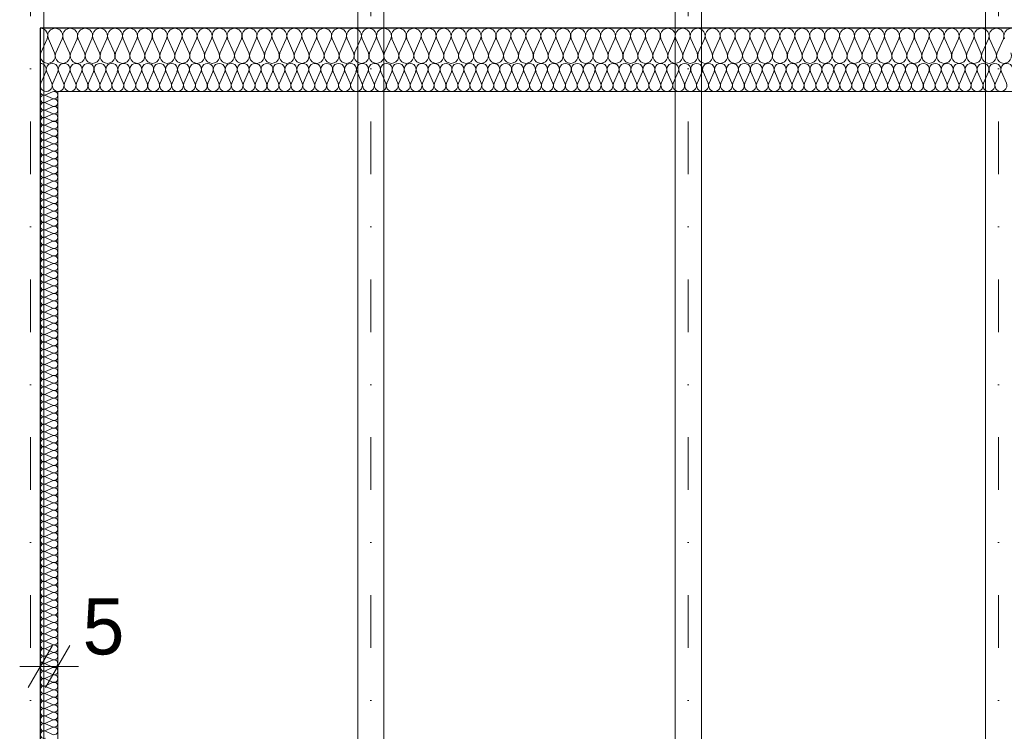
# Model space of a CAD drawing. Extents: x -613240 to -325500, y -25863 to 152403.
# Tile 181 of 254: x -429904 to -427096, y 96948 to 98977. Entities that reach past the tile are written whole.
import ezdxf

# ---------------------------------------------------------------- set-up
doc = ezdxf.new("R2010")
doc.units = 0
doc.header["$MEASUREMENT"] = 0
doc.linetypes.add('Dot & Dashed', pattern=[450, 150, -150, 0, -150])
for name, color, linetype in [('Arch ocieplenie', 7, 'Continuous'), ('Inwent Izolacje', 7, 'Continuous'), ('INWENT WYMIARY', 7, 'Continuous')]:
    doc.layers.add(name, color=color, linetype=linetype)
for name, color, linetype, lineweight, true_color in [('Arch ocieplenie_Nr_Pióra__44', 7, 'Continuous', 13, 0x029e21), ('Arch wykończenie_Nr_Pióra__3', 7, 'Continuous', 18, 0xff6600), ('Inwent Izolacje_Nr_Pióra__44', 7, 'Continuous', 13, 0x029e21), ('INWENT KONST. DREWNIANA_Nr_Pióra__2', 7, 'Continuous', 13, 0x7f7f7f)]:
    doc.layers.add(name, color=color, linetype=linetype, lineweight=lineweight, true_color=true_color)
for name, color, linetype, lineweight in [('INWENT KONST. DREWNIANA_Nr_Pióra__21', 7, 'Continuous', 9), ('INWENT WYMIARY_Nr_Pióra__21', 7, 'Continuous', 9), ('INWENT.ŚCIANY_Nr_Pióra__1', 7, 'Continuous', 25)]:
    doc.layers.add(name, color=color, linetype=linetype, lineweight=lineweight)
doc.styles.add('GENERATED_STYLE_1', font='txt')
doc.dimstyles.new('GENERATED_STYLE__1', dxfattribs={"dimtxt": 160.000002, "dimasz": 91.2, "dimexe": 0.18, "dimexo": 0, "dimgap": 0.09, "dimtad": 1, "dimtih": 1, "dimtoh": 1, "dimdec": 0, "dimlfac": 0.1, "dimzin": 0, "dimdsep": 46, "dimtxsty": 'GENERATED_STYLE_1', "dimblk": 'ARROWHEAD_2', "dimblk1": 'ARROWHEAD_2', "dimblk2": 'ARROWHEAD_2', "dimcen": 0.09, "dimclrd": 7, "dimclre": 7, "dimclrt": 7, "dimazin": 0, "dimtfac": 1, "dimtdec": 4, "dimtmove": 2, "dimatfit": 3, "dimfxl": 0, "dimtolj": 1, "dimtzin": 0, "dimarcsym": 0})

# ---------------------------------------------------------------- blocks, each defined once
blk = doc.blocks.new('Izolacja cieplna 14_225', base_point=(-429844.9, 98852.6))
at = {"layer": 'Arch ocieplenie_Nr_Pióra__44', "linetype": 'Continuous'}
for p, q in [((-429843.5, 98796.4), (-429829.4, 98828.8)), ((-429826.5, 98828.8), (-429812.4, 98796.4)), ((-429809.5, 98796.4), (-429795.3, 98828.8)), ((-429792.5, 98828.8), (-429778.3, 98796.4)), ((-429775.5, 98796.4), (-429761.3, 98828.8)), ((-429758.5, 98828.8), (-429744.3, 98796.4)), ((-429741.4, 98796.4), (-429727.3, 98828.8)), ((-429724.4, 98828.8), (-429710.3, 98796.4)), ((-429707.4, 98796.4), (-429693.3, 98828.8)), ((-429690.4, 98828.8), (-429676.2, 98796.4)), ((-429673.4, 98796.4), (-429659.2, 98828.8)), ((-429656.4, 98828.8), (-429642.2, 98796.4)), ((-429639.4, 98796.4), (-429625.2, 98828.8)), ((-429622.4, 98828.8), (-429608.2, 98796.4)), ((-429605.3, 98796.4), (-429591.2, 98828.8)), ((-429588.3, 98828.8), (-429574.2, 98796.4)), ((-429571.3, 98796.4), (-429557.2, 98828.8)), ((-429554.3, 98828.8), (-429540.1, 98796.4)), ((-429537.3, 98796.4), (-429523.1, 98828.8)), ((-429520.3, 98828.8), (-429506.1, 98796.4)), ((-429503.3, 98796.4), (-429489.1, 98828.8)), ((-429486.2, 98828.8), (-429472.1, 98796.4)), ((-429469.2, 98796.4), (-429455.1, 98828.8)), ((-429452.2, 98828.8), (-429438.1, 98796.4)), ((-429435.2, 98796.4), (-429421.1, 98828.8)), ((-429418.2, 98828.8), (-429404, 98796.4)), ((-429401.2, 98796.4), (-429387, 98828.8)), ((-429384.2, 98828.8), (-429370, 98796.4)), ((-429367.2, 98796.4), (-429353, 98828.8)), ((-429350.1, 98828.8), (-429336, 98796.4)), ((-429333.1, 98796.4), (-429319, 98828.8)), ((-429316.1, 98828.8), (-429302, 98796.4)), ((-429299.1, 98796.4), (-429285, 98828.8)), ((-429282.1, 98828.8), (-429267.9, 98796.4)), ((-429265.1, 98796.4), (-429250.9, 98828.8)), ((-429248.1, 98828.8), (-429233.9, 98796.4)), ((-429231.1, 98796.4), (-429216.9, 98828.8)), ((-429214, 98828.8), (-429199.9, 98796.4)), ((-429197, 98796.4), (-429182.9, 98828.8)), ((-429180, 98828.8), (-429165.9, 98796.4)), ((-429163, 98796.4), (-429148.9, 98828.8)), ((-429146, 98828.8), (-429131.8, 98796.4)), ((-429129, 98796.4), (-429114.8, 98828.8)), ((-429112, 98828.8), (-429097.8, 98796.4)), ((-429095, 98796.4), (-429080.8, 98828.8)), ((-429077.9, 98828.8), (-429063.8, 98796.4)), ((-429060.9, 98796.4), (-429046.8, 98828.8)), ((-429043.9, 98828.8), (-429029.8, 98796.4)), ((-429026.9, 98796.4), (-429012.7, 98828.8)), ((-429009.9, 98828.8), (-428995.7, 98796.4)), ((-428992.9, 98796.4), (-428978.7, 98828.8)), ((-428975.9, 98828.8), (-428961.7, 98796.4)), ((-428958.9, 98796.4), (-428944.7, 98828.8)), ((-428941.8, 98828.8), (-428927.7, 98796.4)), ((-428924.8, 98796.4), (-428910.7, 98828.8)), ((-428907.8, 98828.8), (-428893.7, 98796.4)), ((-428890.8, 98796.4), (-428876.6, 98828.8)), ((-428873.8, 98828.8), (-428859.6, 98796.4)), ((-428856.8, 98796.4), (-428842.6, 98828.8)), ((-428839.8, 98828.8), (-428825.6, 98796.4)), ((-428822.8, 98796.4), (-428808.6, 98828.8)), ((-428805.7, 98828.8), (-428791.6, 98796.4)), ((-428788.7, 98796.4), (-428774.6, 98828.8)), ((-428771.7, 98828.8), (-428757.6, 98796.4)), ((-428754.7, 98796.4), (-428740.5, 98828.8)), ((-428737.7, 98828.8), (-428723.5, 98796.4)), ((-428720.7, 98796.4), (-428706.5, 98828.8)), ((-428703.7, 98828.8), (-428689.5, 98796.4)), ((-428686.6, 98796.4), (-428672.5, 98828.8)), ((-428669.6, 98828.8), (-428655.5, 98796.4)), ((-428652.6, 98796.4), (-428638.5, 98828.8)), ((-428635.6, 98828.8), (-428621.5, 98796.4)), ((-428618.6, 98796.4), (-428604.4, 98828.8)), ((-428601.6, 98828.8), (-428587.4, 98796.4)), ((-428584.6, 98796.4), (-428570.4, 98828.8)), ((-428567.6, 98828.8), (-428553.4, 98796.4)), ((-428550.5, 98796.4), (-428536.4, 98828.8)), ((-428533.5, 98828.8), (-428519.4, 98796.4)), ((-428516.5, 98796.4), (-428502.4, 98828.8)), ((-428499.5, 98828.8), (-428485.4, 98796.4)), ((-428482.5, 98796.4), (-428468.3, 98828.8)), ((-428465.5, 98828.8), (-428451.3, 98796.4)), ((-428448.5, 98796.4), (-428434.3, 98828.8)), ((-428431.5, 98828.8), (-428417.3, 98796.4)), ((-428414.4, 98796.4), (-428400.3, 98828.8)), ((-428397.4, 98828.8), (-428383.3, 98796.4)), ((-428380.4, 98796.4), (-428366.3, 98828.8)), ((-428363.4, 98828.8), (-428349.3, 98796.4)), ((-428346.4, 98796.4), (-428332.2, 98828.8)), ((-428329.4, 98828.8), (-428315.2, 98796.4)), ((-428312.4, 98796.4), (-428298.2, 98828.8)), ((-428295.4, 98828.8), (-428281.2, 98796.4)), ((-428278.3, 98796.4), (-428264.2, 98828.8)), ((-428261.3, 98828.8), (-428247.2, 98796.4)), ((-428244.3, 98796.4), (-428230.2, 98828.8)), ((-428227.3, 98828.8), (-428213.1, 98796.4)), ((-428210.3, 98796.4), (-428196.1, 98828.8)), ((-428193.3, 98828.8), (-428179.1, 98796.4)), ((-428176.3, 98796.4), (-428162.1, 98828.8)), ((-428159.3, 98828.8), (-428145.1, 98796.4)), ((-428142.2, 98796.4), (-428128.1, 98828.8)), ((-428125.2, 98828.8), (-428111.1, 98796.4)), ((-428108.2, 98796.4), (-428094.1, 98828.8)), ((-428091.2, 98828.8), (-428077, 98796.4)), ((-428074.2, 98796.4), (-428060, 98828.8)), ((-428057.2, 98828.8), (-428043, 98796.4)), ((-428040.2, 98796.4), (-428026, 98828.8)), ((-428023.2, 98828.8), (-428009, 98796.4)), ((-428006.1, 98796.4), (-427992, 98828.8)), ((-427989.1, 98828.8), (-427975, 98796.4)), ((-427972.1, 98796.4), (-427958, 98828.8)), ((-427955.1, 98828.8), (-427940.9, 98796.4)), ((-427938.1, 98796.4), (-427923.9, 98828.8)), ((-427921.1, 98828.8), (-427906.9, 98796.4)), ((-427904.1, 98796.4), (-427889.9, 98828.8)), ((-427887, 98828.8), (-427872.9, 98796.4)), ((-427870, 98796.4), (-427855.9, 98828.8)), ((-427853, 98828.8), (-427838.9, 98796.4)), ((-427836, 98796.4), (-427821.9, 98828.8)), ((-427819, 98828.8), (-427804.8, 98796.4)), ((-427802, 98796.4), (-427787.8, 98828.8)), ((-427785, 98828.8), (-427770.8, 98796.4)), ((-427768, 98796.4), (-427753.8, 98828.8)), ((-427750.9, 98828.8), (-427736.8, 98796.4)), ((-427733.9, 98796.4), (-427719.8, 98828.8)), ((-427716.9, 98828.8), (-427702.8, 98796.4)), ((-427699.9, 98796.4), (-427685.8, 98828.8)), ((-427682.9, 98828.8), (-427668.7, 98796.4)), ((-427665.9, 98796.4), (-427651.7, 98828.8)), ((-427648.9, 98828.8), (-427634.7, 98796.4)), ((-427631.9, 98796.4), (-427617.7, 98828.8)), ((-427614.8, 98828.8), (-427600.7, 98796.4)), ((-427597.8, 98796.4), (-427583.7, 98828.8)), ((-427580.8, 98828.8), (-427566.7, 98796.4)), ((-427563.8, 98796.4), (-427549.7, 98828.8)), ((-427546.8, 98828.8), (-427532.6, 98796.4)), ((-427529.8, 98796.4), (-427515.6, 98828.8)), ((-427512.8, 98828.8), (-427498.6, 98796.4)), ((-427495.8, 98796.4), (-427481.6, 98828.8)), ((-427478.7, 98828.8), (-427464.6, 98796.4)), ((-427461.7, 98796.4), (-427447.6, 98828.8)), ((-427444.7, 98828.8), (-427430.6, 98796.4)), ((-427427.7, 98796.4), (-427413.5, 98828.8)), ((-427410.7, 98828.8), (-427396.5, 98796.4)), ((-427393.7, 98796.4), (-427379.5, 98828.8)), ((-427376.7, 98828.8), (-427362.5, 98796.4)), ((-427359.7, 98796.4), (-427345.5, 98828.8)), ((-427342.6, 98828.8), (-427328.5, 98796.4)), ((-427325.6, 98796.4), (-427311.5, 98828.8)), ((-427308.6, 98828.8), (-427294.5, 98796.4)), ((-427291.6, 98796.4), (-427277.4, 98828.8)), ((-427274.6, 98828.8), (-427260.4, 98796.4)), ((-427257.6, 98796.4), (-427243.4, 98828.8)), ((-427240.6, 98828.8), (-427226.4, 98796.4)), ((-427223.5, 98796.4), (-427209.4, 98828.8)), ((-427206.5, 98828.8), (-427192.4, 98796.4)), ((-427189.5, 98796.4), (-427175.4, 98828.8)), ((-427172.5, 98828.8), (-427158.4, 98796.4)), ((-427155.5, 98796.4), (-427141.3, 98828.8)), ((-427138.5, 98828.8), (-427124.3, 98796.4)), ((-427121.5, 98796.4), (-427107.3, 98828.8)), ((-427104.5, 98828.8), (-427090.3, 98796.4))]:
    blk.add_line(p, q, dxfattribs=at)
for centre, start_param, end_param in [((-429844.9, 98835.6), 4.299596, 6.283185), ((-429810.9, 98835.6), 4.299595, 8.266774), ((-429776.9, 98835.6), 4.299595, 8.266774), ((-429742.9, 98835.6), 4.299595, 8.266774), ((-429708.8, 98835.6), 4.299595, 8.266774), ((-429674.8, 98835.6), 4.299595, 8.266774), ((-429640.8, 98835.6), 4.299595, 8.266774), ((-429606.8, 98835.6), 4.299595, 8.266774), ((-429572.7, 98835.6), 4.299595, 8.266774), ((-429538.7, 98835.6), 4.299595, 8.266774), ((-429504.7, 98835.6), 4.299595, 8.266774), ((-429470.7, 98835.6), 4.299595, 8.266774), ((-429436.6, 98835.6), 4.299595, 8.266774), ((-429402.6, 98835.6), 4.299595, 8.266774), ((-429368.6, 98835.6), 4.299595, 8.266774), ((-429334.6, 98835.6), 4.299595, 8.266774), ((-429300.5, 98835.6), 4.299595, 8.266774), ((-429266.5, 98835.6), 4.299595, 8.266774), ((-429232.5, 98835.6), 4.299595, 8.266774), ((-429198.5, 98835.6), 4.299595, 8.266774), ((-429164.4, 98835.6), 4.299595, 8.266774), ((-429130.4, 98835.6), 4.299595, 8.266774), ((-429096.4, 98835.6), 4.299595, 8.266774), ((-429062.4, 98835.6), 4.299595, 8.266774), ((-429028.3, 98835.6), 4.299595, 8.266774), ((-428994.3, 98835.6), 4.299595, 8.266774), ((-428960.3, 98835.6), 4.299595, 8.266774), ((-428926.3, 98835.6), 4.299595, 8.266774), ((-428892.2, 98835.6), 4.299595, 8.266774), ((-428858.2, 98835.6), 4.299595, 8.266774), ((-428824.2, 98835.6), 4.299595, 8.266774), ((-428790.2, 98835.6), 4.299595, 8.266774), ((-428756.1, 98835.6), 4.299595, 8.266774), ((-428722.1, 98835.6), 4.299595, 8.266774), ((-428688.1, 98835.6), 4.299595, 8.266774), ((-428654.1, 98835.6), 4.299595, 8.266774), ((-428620, 98835.6), 4.299595, 8.266774), ((-428586, 98835.6), 4.299595, 8.266774), ((-428552, 98835.6), 4.299595, 8.266774), ((-428518, 98835.6), 4.299595, 8.266774), ((-428483.9, 98835.6), 4.299595, 8.266774), ((-428449.9, 98835.6), 4.299595, 8.266774), ((-428415.9, 98835.6), 4.299595, 8.266774), ((-428381.8, 98835.6), 4.299595, 8.266774), ((-428347.8, 98835.6), 4.299595, 8.266774), ((-428313.8, 98835.6), 4.299595, 8.266774), ((-428279.8, 98835.6), 4.299595, 8.266774), ((-428245.7, 98835.6), 4.299595, 8.266774), ((-428211.7, 98835.6), 4.299595, 8.266774), ((-428177.7, 98835.6), 4.299595, 8.266774), ((-428143.7, 98835.6), 4.299595, 8.266774), ((-428109.6, 98835.6), 4.299595, 8.266774), ((-428075.6, 98835.6), 4.299595, 8.266774), ((-428041.6, 98835.6), 4.299595, 8.266774), ((-428007.6, 98835.6), 4.299595, 8.266774), ((-427973.5, 98835.6), 4.299595, 8.266774), ((-427939.5, 98835.6), 4.299595, 8.266774), ((-427905.5, 98835.6), 4.299595, 8.266774), ((-427871.5, 98835.6), 4.299595, 8.266774), ((-427837.4, 98835.6), 4.299595, 8.266774), ((-427803.4, 98835.6), 4.299595, 8.266774), ((-427769.4, 98835.6), 4.299595, 8.266774), ((-427735.4, 98835.6), 4.299595, 8.266774), ((-427701.3, 98835.6), 4.299595, 8.266774), ((-427667.3, 98835.6), 4.299595, 8.266774), ((-427633.3, 98835.6), 4.299595, 8.266774), ((-427599.3, 98835.6), 4.299595, 8.266774), ((-427565.2, 98835.6), 4.299595, 8.266774), ((-427531.2, 98835.6), 4.299595, 8.266774), ((-427497.2, 98835.6), 4.299595, 8.266774), ((-427463.2, 98835.6), 4.299595, 8.266774), ((-427429.1, 98835.6), 4.299595, 8.266774), ((-427395.1, 98835.6), 4.299595, 8.266774), ((-427361.1, 98835.6), 4.299595, 8.266774), ((-427327.1, 98835.6), 4.299595, 8.266774), ((-427293, 98835.6), 4.299595, 8.266774), ((-427259, 98835.6), 4.299595, 8.266774), ((-427225, 98835.6), 4.299595, 8.266774), ((-427191, 98835.6), 4.299595, 8.266774), ((-427156.9, 98835.6), 4.299595, 8.266774), ((-427122.9, 98835.6), 4.299595, 8.266774), ((-427088.9, 98835.6), 4.299595, 8.266774), ((-429827.9, 98789.6), 1.158003, 5.125183), ((-429793.9, 98789.6), 1.158003, 5.125183), ((-429759.9, 98789.6), 1.158003, 5.125183), ((-429725.9, 98789.6), 1.158003, 5.125183), ((-429691.8, 98789.6), 1.158003, 5.125183), ((-429657.8, 98789.6), 1.158003, 5.125183), ((-429623.8, 98789.6), 1.158003, 5.125183), ((-429589.8, 98789.6), 1.158003, 5.125183), ((-429555.7, 98789.6), 1.158003, 5.125183), ((-429521.7, 98789.6), 1.158003, 5.125183), ((-429487.7, 98789.6), 1.158003, 5.125183), ((-429453.7, 98789.6), 1.158003, 5.125183), ((-429419.6, 98789.6), 1.158003, 5.125183), ((-429385.6, 98789.6), 1.158003, 5.125183), ((-429351.6, 98789.6), 1.158003, 5.125183), ((-429317.6, 98789.6), 1.158003, 5.125183), ((-429283.5, 98789.6), 1.158003, 5.125183), ((-429249.5, 98789.6), 1.158003, 5.125183), ((-429215.5, 98789.6), 1.158003, 5.125183), ((-429181.4, 98789.6), 1.158003, 5.125183), ((-429147.4, 98789.6), 1.158003, 5.125183), ((-429113.4, 98789.6), 1.158003, 5.125183), ((-429079.4, 98789.6), 1.158003, 5.125183), ((-429045.3, 98789.6), 1.158003, 5.125183), ((-429011.3, 98789.6), 1.158003, 5.125183), ((-428977.3, 98789.6), 1.158003, 5.125183), ((-428943.3, 98789.6), 1.158003, 5.125183), ((-428909.2, 98789.6), 1.158003, 5.125183), ((-428875.2, 98789.6), 1.158003, 5.125183), ((-428841.2, 98789.6), 1.158003, 5.125183), ((-428807.2, 98789.6), 1.158003, 5.125183), ((-428773.1, 98789.6), 1.158003, 5.125183), ((-428739.1, 98789.6), 1.158003, 5.125183), ((-428705.1, 98789.6), 1.158003, 5.125183), ((-428671.1, 98789.6), 1.158003, 5.125183), ((-428637, 98789.6), 1.158003, 5.125183), ((-428603, 98789.6), 1.158003, 5.125183), ((-428569, 98789.6), 1.158003, 5.125183), ((-428535, 98789.6), 1.158003, 5.125183), ((-428500.9, 98789.6), 1.158003, 5.125183), ((-428466.9, 98789.6), 1.158003, 5.125183), ((-428432.9, 98789.6), 1.158003, 5.125183), ((-428398.9, 98789.6), 1.158003, 5.125183), ((-428364.8, 98789.6), 1.158003, 5.125183), ((-428330.8, 98789.6), 1.158003, 5.125183), ((-428296.8, 98789.6), 1.158003, 5.125183), ((-428262.8, 98789.6), 1.158003, 5.125183), ((-428228.7, 98789.6), 1.158003, 5.125183), ((-428194.7, 98789.6), 1.158003, 5.125183), ((-428160.7, 98789.6), 1.158003, 5.125183), ((-428126.7, 98789.6), 1.158003, 5.125183), ((-428092.6, 98789.6), 1.158003, 5.125183), ((-428058.6, 98789.6), 1.158003, 5.125183), ((-428024.6, 98789.6), 1.158003, 5.125183), ((-427990.6, 98789.6), 1.158003, 5.125183), ((-427956.5, 98789.6), 1.158003, 5.125183), ((-427922.5, 98789.6), 1.158003, 5.125183), ((-427888.5, 98789.6), 1.158003, 5.125183), ((-427854.5, 98789.6), 1.158003, 5.125183), ((-427820.4, 98789.6), 1.158003, 5.125183), ((-427786.4, 98789.6), 1.158003, 5.125183), ((-427752.4, 98789.6), 1.158003, 5.125183), ((-427718.3, 98789.6), 1.158003, 5.125183), ((-427684.3, 98789.6), 1.158003, 5.125183), ((-427650.3, 98789.6), 1.158003, 5.125183), ((-427616.3, 98789.6), 1.158003, 5.125183), ((-427582.2, 98789.6), 1.158003, 5.125183), ((-427548.2, 98789.6), 1.158003, 5.125183), ((-427514.2, 98789.6), 1.158003, 5.125183), ((-427480.2, 98789.6), 1.158003, 5.125183), ((-427446.1, 98789.6), 1.158003, 5.125183), ((-427412.1, 98789.6), 1.158003, 5.125183), ((-427378.1, 98789.6), 1.158003, 5.125183), ((-427344.1, 98789.6), 1.158003, 5.125183), ((-427310, 98789.6), 1.158003, 5.125183), ((-427276, 98789.6), 1.158003, 5.125183), ((-427242, 98789.6), 1.158003, 5.125183), ((-427208, 98789.6), 1.158003, 5.125183), ((-427173.9, 98789.6), 1.158003, 5.125183), ((-427139.9, 98789.6), 1.158003, 5.125183), ((-427105.9, 98789.6), 1.158003, 5.125183)]:
    blk.add_ellipse(centre, major_axis=(0, 17), ratio=0.999906, start_param=start_param, end_param=end_param, dxfattribs=at)
blk = doc.blocks.new('Izolacja cieplna 14_226', base_point=(-419194.9, 98952.6))
at = {"layer": 'Arch ocieplenie_Nr_Pióra__44', "linetype": 'Continuous'}
for p, q in [((-429825.4, 98922.8), (-429843.2, 98882.4)), ((-429804.1, 98882.4), (-429821.9, 98922.8)), ((-429782.8, 98922.8), (-429800.6, 98882.4)), ((-429761.5, 98882.4), (-429779.3, 98922.8)), ((-429740.2, 98922.8), (-429758, 98882.4)), ((-429718.9, 98882.4), (-429736.7, 98922.8)), ((-429697.6, 98922.8), (-429715.4, 98882.4)), ((-429676.3, 98882.4), (-429694.1, 98922.8)), ((-429655, 98922.8), (-429672.8, 98882.4)), ((-429633.7, 98882.4), (-429651.5, 98922.8)), ((-429612.4, 98922.8), (-429630.2, 98882.4)), ((-429591.1, 98882.4), (-429608.9, 98922.8)), ((-429569.8, 98922.8), (-429587.6, 98882.4)), ((-429548.5, 98882.4), (-429566.3, 98922.8)), ((-429527.2, 98922.8), (-429545, 98882.4)), ((-429505.9, 98882.4), (-429523.7, 98922.8)), ((-429484.6, 98922.8), (-429502.4, 98882.4)), ((-429463.3, 98882.4), (-429481.1, 98922.8)), ((-429442, 98922.8), (-429459.8, 98882.4)), ((-429420.7, 98882.4), (-429438.5, 98922.8)), ((-429399.4, 98922.8), (-429417.2, 98882.4)), ((-429378.1, 98882.4), (-429395.9, 98922.8)), ((-429356.8, 98922.8), (-429374.6, 98882.4)), ((-429335.5, 98882.4), (-429353.3, 98922.8)), ((-429314.2, 98922.8), (-429332, 98882.4)), ((-429292.9, 98882.4), (-429310.7, 98922.8)), ((-429271.6, 98922.8), (-429289.4, 98882.4)), ((-429250.3, 98882.4), (-429268.1, 98922.8)), ((-429229, 98922.8), (-429246.8, 98882.4)), ((-429207.7, 98882.4), (-429225.5, 98922.8)), ((-429186.4, 98922.8), (-429204.2, 98882.4)), ((-429165.1, 98882.4), (-429182.9, 98922.8)), ((-429143.8, 98922.8), (-429161.6, 98882.4)), ((-429122.5, 98882.4), (-429140.3, 98922.8)), ((-429101.2, 98922.8), (-429119, 98882.4)), ((-429079.9, 98882.4), (-429097.7, 98922.8)), ((-429058.6, 98922.8), (-429076.4, 98882.4)), ((-429037.3, 98882.4), (-429055.1, 98922.8)), ((-429016, 98922.8), (-429033.8, 98882.4)), ((-428994.7, 98882.4), (-429012.5, 98922.8)), ((-428973.4, 98922.8), (-428991.2, 98882.4)), ((-428952.1, 98882.4), (-428969.9, 98922.8)), ((-428930.8, 98922.8), (-428948.6, 98882.4)), ((-428909.5, 98882.4), (-428927.3, 98922.8)), ((-428888.2, 98922.8), (-428906, 98882.4)), ((-428866.9, 98882.4), (-428884.7, 98922.8)), ((-428845.6, 98922.8), (-428863.4, 98882.4)), ((-428824.3, 98882.4), (-428842.1, 98922.8)), ((-428803, 98922.8), (-428820.8, 98882.4)), ((-428781.7, 98882.4), (-428799.5, 98922.8)), ((-428760.4, 98922.8), (-428778.2, 98882.4)), ((-428739.1, 98882.4), (-428756.9, 98922.8)), ((-428717.8, 98922.8), (-428735.6, 98882.4)), ((-428696.5, 98882.4), (-428714.3, 98922.8)), ((-428675.2, 98922.8), (-428693, 98882.4)), ((-428653.9, 98882.4), (-428671.7, 98922.8)), ((-428632.6, 98922.8), (-428650.4, 98882.4)), ((-428611.3, 98882.4), (-428629.1, 98922.8)), ((-428590, 98922.8), (-428607.8, 98882.4)), ((-428568.7, 98882.4), (-428586.5, 98922.8)), ((-428547.4, 98922.8), (-428565.2, 98882.4)), ((-428526.1, 98882.4), (-428543.9, 98922.8)), ((-428504.8, 98922.8), (-428522.6, 98882.4)), ((-428483.5, 98882.4), (-428501.3, 98922.8)), ((-428462.2, 98922.8), (-428480, 98882.4)), ((-428440.9, 98882.4), (-428458.7, 98922.8)), ((-428419.6, 98922.8), (-428437.4, 98882.4)), ((-428398.3, 98882.4), (-428416.1, 98922.8)), ((-428377, 98922.8), (-428394.8, 98882.4)), ((-428355.7, 98882.4), (-428373.5, 98922.8)), ((-428334.4, 98922.8), (-428352.2, 98882.4)), ((-428313.1, 98882.4), (-428330.9, 98922.8)), ((-428291.8, 98922.8), (-428309.6, 98882.4)), ((-428270.5, 98882.4), (-428288.3, 98922.8)), ((-428249.2, 98922.8), (-428267, 98882.4)), ((-428227.9, 98882.4), (-428245.7, 98922.8)), ((-428206.6, 98922.8), (-428224.4, 98882.4)), ((-428185.3, 98882.4), (-428203.1, 98922.8)), ((-428164, 98922.8), (-428181.8, 98882.4)), ((-428142.7, 98882.4), (-428160.5, 98922.8)), ((-428121.4, 98922.8), (-428139.2, 98882.4)), ((-428100.1, 98882.4), (-428117.9, 98922.8)), ((-428078.8, 98922.8), (-428096.6, 98882.4)), ((-428057.5, 98882.4), (-428075.3, 98922.8)), ((-428036.2, 98922.8), (-428054, 98882.4)), ((-428014.9, 98882.4), (-428032.7, 98922.8)), ((-427993.6, 98922.8), (-428011.4, 98882.4)), ((-427972.3, 98882.4), (-427990.1, 98922.8)), ((-427951, 98922.8), (-427968.8, 98882.4)), ((-427929.7, 98882.4), (-427947.5, 98922.8)), ((-427908.4, 98922.8), (-427926.2, 98882.4)), ((-427887.1, 98882.4), (-427904.9, 98922.8)), ((-427865.8, 98922.8), (-427883.6, 98882.4)), ((-427844.5, 98882.4), (-427862.3, 98922.8)), ((-427823.2, 98922.8), (-427841, 98882.4)), ((-427801.9, 98882.4), (-427819.7, 98922.8)), ((-427780.6, 98922.8), (-427798.4, 98882.4)), ((-427759.3, 98882.4), (-427777.1, 98922.8)), ((-427738, 98922.8), (-427755.8, 98882.4)), ((-427716.7, 98882.4), (-427734.5, 98922.8)), ((-427695.4, 98922.8), (-427713.2, 98882.4)), ((-427674.1, 98882.4), (-427691.9, 98922.8)), ((-427652.8, 98922.8), (-427670.6, 98882.4)), ((-427631.5, 98882.4), (-427649.3, 98922.8)), ((-427610.2, 98922.8), (-427628, 98882.4)), ((-427588.9, 98882.4), (-427606.7, 98922.8)), ((-427567.6, 98922.8), (-427585.4, 98882.4)), ((-427546.3, 98882.4), (-427564.1, 98922.8)), ((-427525, 98922.8), (-427542.8, 98882.4)), ((-427503.7, 98882.4), (-427521.5, 98922.8)), ((-427482.4, 98922.8), (-427500.2, 98882.4)), ((-427461.1, 98882.4), (-427478.9, 98922.8)), ((-427439.8, 98922.8), (-427457.6, 98882.4)), ((-427418.5, 98882.4), (-427436.3, 98922.8)), ((-427397.2, 98922.8), (-427415, 98882.4)), ((-427375.9, 98882.4), (-427393.7, 98922.8)), ((-427354.6, 98922.8), (-427372.4, 98882.4)), ((-427333.3, 98882.4), (-427351.1, 98922.8)), ((-427312, 98922.8), (-427329.8, 98882.4)), ((-427290.7, 98882.4), (-427308.5, 98922.8)), ((-427269.4, 98922.8), (-427287.2, 98882.4)), ((-427248.1, 98882.4), (-427265.9, 98922.8)), ((-427226.8, 98922.8), (-427244.6, 98882.4)), ((-427205.5, 98882.4), (-427223.3, 98922.8)), ((-427184.2, 98922.8), (-427202, 98882.4)), ((-427162.9, 98882.4), (-427180.7, 98922.8)), ((-427141.6, 98922.8), (-427159.4, 98882.4)), ((-427120.3, 98882.4), (-427138.1, 98922.8)), ((-427099, 98922.8), (-427116.8, 98882.4))]:
    blk.add_line(p, q, dxfattribs=at)
for centre, start_param, end_param in [((-429844.9, 98931.3), 2.7288, 4.712389), ((-429802.3, 98931.3), 2.7288, 6.695979), ((-429759.7, 98931.3), 2.7288, 6.695979), ((-429717.1, 98931.3), 2.7288, 6.695979), ((-429674.5, 98931.3), 2.7288, 6.695979), ((-429631.9, 98931.3), 2.7288, 6.695979), ((-429589.3, 98931.3), 2.7288, 6.695979), ((-429546.7, 98931.3), 2.7288, 6.695979), ((-429504.1, 98931.3), 2.7288, 6.695979), ((-429461.5, 98931.3), 2.7288, 6.695979), ((-429418.9, 98931.3), 2.7288, 6.695979), ((-429376.3, 98931.3), 2.7288, 6.695979), ((-429333.7, 98931.3), 2.7288, 6.695979), ((-429291.1, 98931.3), 2.7288, 6.695979), ((-429248.5, 98931.3), 2.7288, 6.695979), ((-429205.9, 98931.3), 2.7288, 6.695979), ((-429163.3, 98931.3), 2.7288, 6.695979), ((-429120.7, 98931.3), 2.7288, 6.695979), ((-429078.1, 98931.3), 2.7288, 6.695979), ((-429035.5, 98931.3), 2.7288, 6.695979), ((-428992.9, 98931.3), 2.7288, 6.695979), ((-428950.3, 98931.3), 2.7288, 6.695979), ((-428907.7, 98931.3), 2.7288, 6.695979), ((-428865.1, 98931.3), 2.7288, 6.695979), ((-428822.5, 98931.3), 2.7288, 6.695979), ((-428779.9, 98931.3), 2.7288, 6.695979), ((-428737.3, 98931.3), 2.7288, 6.695979), ((-428694.7, 98931.3), 2.7288, 6.695979), ((-428652.1, 98931.3), 2.7288, 6.695979), ((-428609.5, 98931.3), 2.7288, 6.695979), ((-428566.9, 98931.3), 2.7288, 6.695979), ((-428524.3, 98931.3), 2.7288, 6.695979), ((-428481.7, 98931.3), 2.7288, 6.695979), ((-428439.1, 98931.3), 2.7288, 6.695979), ((-428396.5, 98931.3), 2.7288, 6.695979), ((-428353.9, 98931.3), 2.7288, 6.695979), ((-428311.3, 98931.3), 2.7288, 6.695979), ((-428268.7, 98931.3), 2.7288, 6.695979), ((-428226.1, 98931.3), 2.7288, 6.695979), ((-428183.5, 98931.3), 2.7288, 6.695979), ((-428140.9, 98931.3), 2.7288, 6.695979), ((-428098.3, 98931.3), 2.7288, 6.695979), ((-428055.7, 98931.3), 2.7288, 6.695979), ((-428013.1, 98931.3), 2.7288, 6.695979), ((-427970.5, 98931.3), 2.7288, 6.695979), ((-427927.9, 98931.3), 2.7288, 6.695979), ((-427885.3, 98931.3), 2.7288, 6.695979), ((-427842.7, 98931.3), 2.7288, 6.695979), ((-427800.1, 98931.3), 2.7288, 6.695979), ((-427757.5, 98931.3), 2.7288, 6.695979), ((-427714.9, 98931.3), 2.7288, 6.695979), ((-427672.3, 98931.3), 2.7288, 6.695979), ((-427629.7, 98931.3), 2.7288, 6.695979), ((-427587.1, 98931.3), 2.7288, 6.695979), ((-427544.5, 98931.3), 2.7288, 6.695979), ((-427501.9, 98931.3), 2.7288, 6.695979), ((-427459.3, 98931.3), 2.7288, 6.695979), ((-427416.7, 98931.3), 2.7288, 6.695979), ((-427374.1, 98931.3), 2.7288, 6.695979), ((-427331.5, 98931.3), 2.7288, 6.695979), ((-427288.9, 98931.3), 2.7288, 6.695979), ((-427246.3, 98931.3), 2.7288, 6.695979), ((-427203.7, 98931.3), 2.7288, 6.695979), ((-427161.1, 98931.3), 2.7288, 6.695979), ((-427118.5, 98931.3), 2.7288, 6.695979), ((-427075.9, 98931.3), 2.7288, 6.695979), ((-429823.6, 98873.9), 5.870392, 9.837571), ((-429781, 98873.9), 5.870392, 9.837571), ((-429738.4, 98873.9), 5.870392, 9.837571), ((-429695.8, 98873.9), 5.870392, 9.837571), ((-429653.2, 98873.9), 5.870392, 9.837571), ((-429610.6, 98873.9), 5.870392, 9.837571), ((-429568, 98873.9), 5.870392, 9.837571), ((-429525.4, 98873.9), 5.870392, 9.837571), ((-429482.8, 98873.9), 5.870392, 9.837571), ((-429440.2, 98873.9), 5.870392, 9.837571), ((-429397.6, 98873.9), 5.870392, 9.837571), ((-429355, 98873.9), 5.870392, 9.837571), ((-429312.4, 98873.9), 5.870392, 9.837571), ((-429269.8, 98873.9), 5.870392, 9.837571), ((-429227.2, 98873.9), 5.870392, 9.837571), ((-429184.6, 98873.9), 5.870392, 9.837571), ((-429142, 98873.9), 5.870392, 9.837571), ((-429099.4, 98873.9), 5.870392, 9.837571), ((-429056.8, 98873.9), 5.870392, 9.837571), ((-429014.2, 98873.9), 5.870392, 9.837571), ((-428971.6, 98873.9), 5.870392, 9.837571), ((-428929, 98873.9), 5.870392, 9.837571), ((-428886.4, 98873.9), 5.870392, 9.837571), ((-428843.8, 98873.9), 5.870392, 9.837571), ((-428801.2, 98873.9), 5.870392, 9.837571), ((-428758.6, 98873.9), 5.870392, 9.837571), ((-428716, 98873.9), 5.870392, 9.837571), ((-428673.4, 98873.9), 5.870392, 9.837571), ((-428630.8, 98873.9), 5.870392, 9.837571), ((-428588.2, 98873.9), 5.870392, 9.837571), ((-428545.6, 98873.9), 5.870392, 9.837571), ((-428503, 98873.9), 5.870392, 9.837571), ((-428460.4, 98873.9), 5.870392, 9.837571), ((-428417.8, 98873.9), 5.870392, 9.837571), ((-428375.2, 98873.9), 5.870392, 9.837571), ((-428332.6, 98873.9), 5.870392, 9.837571), ((-428290, 98873.9), 5.870392, 9.837571), ((-428247.4, 98873.9), 5.870392, 9.837571), ((-428204.8, 98873.9), 5.870392, 9.837571), ((-428162.2, 98873.9), 5.870392, 9.837571), ((-428119.6, 98873.9), 5.870392, 9.837571), ((-428077, 98873.9), 5.870392, 9.837571), ((-428034.4, 98873.9), 5.870392, 9.837571), ((-427991.8, 98873.9), 5.870392, 9.837571), ((-427949.2, 98873.9), 5.870392, 9.837571), ((-427906.6, 98873.9), 5.870392, 9.837571), ((-427864, 98873.9), 5.870392, 9.837571), ((-427821.4, 98873.9), 5.870392, 9.837571), ((-427778.8, 98873.9), 5.870392, 9.837571), ((-427736.2, 98873.9), 5.870392, 9.837571), ((-427693.6, 98873.9), 5.870392, 9.837571), ((-427651, 98873.9), 5.870392, 9.837571), ((-427608.4, 98873.9), 5.870392, 9.837571), ((-427565.8, 98873.9), 5.870392, 9.837571), ((-427523.2, 98873.9), 5.870392, 9.837571), ((-427480.6, 98873.9), 5.870392, 9.837571), ((-427438, 98873.9), 5.870392, 9.837571), ((-427395.4, 98873.9), 5.870392, 9.837571), ((-427352.8, 98873.9), 5.870392, 9.837571), ((-427310.2, 98873.9), 5.870392, 9.837571), ((-427267.6, 98873.9), 5.870392, 9.837571), ((-427225, 98873.9), 5.870392, 9.837571), ((-427182.4, 98873.9), 5.870392, 9.837571), ((-427139.8, 98873.9), 5.870392, 9.837571), ((-427097.2, 98873.9), 5.870392, 9.837571)]:
    blk.add_ellipse(centre, major_axis=(-21.3, 0), ratio=0.998489, start_param=start_param, end_param=end_param, dxfattribs=at)
blk = doc.blocks.new('Izolacja cieplna 14_364', base_point=(-429844.9, 95232.6))
at = {"layer": 'Inwent Izolacje_Nr_Pióra__44', "linetype": 'Continuous'}
for p, q in [((-429830, 98762.8), (-429809.8, 98771.7)), ((-429809.8, 98752.2), (-429830, 98761.1)), ((-429830, 98741.5), (-429809.8, 98750.4)), ((-429809.8, 98730.9), (-429830, 98739.7)), ((-429830, 98720.2), (-429809.8, 98729.1)), ((-429809.8, 98709.5), (-429830, 98718.4)), ((-429830, 98698.9), (-429809.8, 98707.7)), ((-429809.8, 98688.2), (-429830, 98697.1)), ((-429830, 98677.5), (-429809.8, 98686.4)), ((-429809.8, 98666.9), (-429830, 98675.7)), ((-429830, 98656.2), (-429809.8, 98665.1)), ((-429809.8, 98645.6), (-429830, 98654.4)), ((-429830, 98634.9), (-429809.8, 98643.8)), ((-429809.8, 98624.2), (-429830, 98633.1)), ((-429830, 98613.6), (-429809.8, 98622.4)), ((-429809.8, 98602.9), (-429830, 98611.8)), ((-429830, 98592.2), (-429809.8, 98601.1)), ((-429809.8, 98581.6), (-429830, 98590.4)), ((-429830, 98570.9), (-429809.8, 98579.8)), ((-429809.8, 98560.3), (-429830, 98569.1)), ((-429830, 98549.6), (-429809.8, 98558.5)), ((-429809.8, 98538.9), (-429830, 98547.8)), ((-429830, 98528.3), (-429809.8, 98537.1)), ((-429809.8, 98517.6), (-429830, 98526.5)), ((-429830, 98506.9), (-429809.8, 98515.8)), ((-429809.8, 98496.3), (-429830, 98505.1)), ((-429830, 98485.6), (-429809.8, 98494.5)), ((-429809.8, 98475), (-429830, 98483.8)), ((-429830, 98464.3), (-429809.8, 98473.2)), ((-429809.8, 98453.6), (-429830, 98462.5)), ((-429830, 98443), (-429809.8, 98451.8)), ((-429809.8, 98432.3), (-429830, 98441.2)), ((-429830, 98421.6), (-429809.8, 98430.5)), ((-429809.8, 98411), (-429830, 98419.8)), ((-429830, 98400.3), (-429809.8, 98409.2)), ((-429809.8, 98389.6), (-429830, 98398.5)), ((-429830, 98379), (-429809.8, 98387.9)), ((-429809.8, 98368.3), (-429830, 98377.2)), ((-429830, 98357.7), (-429809.8, 98366.5)), ((-429809.8, 98347), (-429830, 98355.9)), ((-429830, 98336.3), (-429809.8, 98345.2)), ((-429809.8, 98325.7), (-429830, 98334.5)), ((-429830, 98315), (-429809.8, 98323.9)), ((-429809.8, 98304.3), (-429830, 98313.2)), ((-429830, 98293.7), (-429809.8, 98302.6)), ((-429809.8, 98283), (-429830, 98291.9)), ((-429830, 98272.4), (-429809.8, 98281.2)), ((-429809.8, 98261.7), (-429830, 98270.6)), ((-429830, 98251), (-429809.8, 98259.9)), ((-429809.8, 98240.4), (-429830, 98249.2)), ((-429830, 98229.7), (-429809.8, 98238.6)), ((-429809.8, 98219), (-429830, 98227.9)), ((-429830, 98208.4), (-429809.8, 98217.3)), ((-429809.8, 98197.7), (-429830, 98206.6)), ((-429830, 98187.1), (-429809.8, 98195.9)), ((-429809.8, 98176.4), (-429830, 98185.3)), ((-429830, 98165.7), (-429809.8, 98174.6)), ((-429809.8, 98155.1), (-429830, 98163.9)), ((-429830, 98144.4), (-429809.8, 98153.3)), ((-429809.8, 98133.7), (-429830, 98142.6)), ((-429830, 98123.1), (-429809.8, 98132)), ((-429809.8, 98112.4), (-429830, 98121.3)), ((-429830, 98101.8), (-429809.8, 98110.6)), ((-429809.8, 98091.1), (-429830, 98100)), ((-429830, 98080.4), (-429809.8, 98089.3)), ((-429809.8, 98069.8), (-429830, 98078.6)), ((-429830, 98059.1), (-429809.8, 98068)), ((-429809.8, 98048.4), (-429830, 98057.3)), ((-429830, 98037.8), (-429809.8, 98046.7)), ((-429809.8, 98027.1), (-429830, 98036)), ((-429830, 98016.5), (-429809.8, 98025.3)), ((-429809.8, 98005.8), (-429830, 98014.7)), ((-429830, 97995.1), (-429809.8, 98004)), ((-429809.8, 97984.5), (-429830, 97993.3)), ((-429830, 97973.8), (-429809.8, 97982.7)), ((-429809.8, 97963.1), (-429830, 97972)), ((-429830, 97952.5), (-429809.8, 97961.4)), ((-429809.8, 97941.8), (-429830, 97950.7)), ((-429830, 97931.2), (-429809.8, 97940)), ((-429809.8, 97920.5), (-429830, 97929.4)), ((-429830, 97909.8), (-429809.8, 97918.7)), ((-429809.8, 97899.2), (-429830, 97908)), ((-429830, 97888.5), (-429809.8, 97897.4)), ((-429809.8, 97877.8), (-429830, 97886.7)), ((-429830, 97867.2), (-429809.8, 97876.1)), ((-429809.8, 97856.5), (-429830, 97865.4)), ((-429830, 97845.9), (-429809.8, 97854.7)), ((-429809.8, 97835.2), (-429830, 97844.1)), ((-429830, 97824.5), (-429809.8, 97833.4)), ((-429809.8, 97813.9), (-429830, 97822.7)), ((-429830, 97803.2), (-429809.8, 97812.1)), ((-429809.8, 97792.5), (-429830, 97801.4)), ((-429830, 97781.9), (-429809.8, 97790.7)), ((-429809.8, 97771.2), (-429830, 97780.1)), ((-429830, 97760.6), (-429809.8, 97769.4)), ((-429809.8, 97749.9), (-429830, 97758.8)), ((-429830, 97739.2), (-429809.8, 97748.1)), ((-429809.8, 97728.6), (-429830, 97737.4)), ((-429830, 97717.9), (-429809.8, 97726.8)), ((-429809.8, 97707.2), (-429830, 97716.1)), ((-429830, 97696.6), (-429809.8, 97705.4)), ((-429809.8, 97685.9), (-429830, 97694.8)), ((-429830, 97675.3), (-429809.8, 97684.1)), ((-429809.8, 97664.6), (-429830, 97673.5)), ((-429830, 97653.9), (-429809.8, 97662.8)), ((-429809.8, 97643.3), (-429830, 97652.1)), ((-429830, 97632.6), (-429809.8, 97641.5)), ((-429809.8, 97621.9), (-429830, 97630.8)), ((-429830, 97611.3), (-429809.8, 97620.1)), ((-429809.8, 97600.6), (-429830, 97609.5)), ((-429830, 97590), (-429809.8, 97598.8)), ((-429809.8, 97579.3), (-429830, 97588.2)), ((-429830, 97568.6), (-429809.8, 97577.5)), ((-429809.8, 97558), (-429830, 97566.8)), ((-429830, 97547.3), (-429809.8, 97556.2)), ((-429809.8, 97536.6), (-429830, 97545.5)), ((-429830, 97526), (-429809.8, 97534.8)), ((-429809.8, 97515.3), (-429830, 97524.2)), ((-429830, 97504.6), (-429809.8, 97513.5)), ((-429809.8, 97494), (-429830, 97502.9)), ((-429830, 97483.3), (-429809.8, 97492.2)), ((-429809.8, 97472.7), (-429830, 97481.5)), ((-429830, 97462), (-429809.8, 97470.9)), ((-429809.8, 97451.3), (-429830, 97460.2)), ((-429830, 97440.7), (-429809.8, 97449.5)), ((-429809.8, 97430), (-429830, 97438.9)), ((-429830, 97419.3), (-429809.8, 97428.2)), ((-429809.8, 97408.7), (-429830, 97417.6)), ((-429830, 97398), (-429809.8, 97406.9)), ((-429809.8, 97387.4), (-429830, 97396.2)), ((-429830, 97376.7), (-429809.8, 97385.6)), ((-429809.8, 97366), (-429830, 97374.9)), ((-429830, 97355.4), (-429809.8, 97364.2)), ((-429809.8, 97344.7), (-429830, 97353.6)), ((-429830, 97334), (-429809.8, 97342.9)), ((-429809.8, 97323.4), (-429830, 97332.3)), ((-429830, 97312.7), (-429809.8, 97321.6)), ((-429809.8, 97302.1), (-429830, 97310.9)), ((-429830, 97291.4), (-429809.8, 97300.3)), ((-429809.8, 97280.7), (-429830, 97289.6)), ((-429830, 97270.1), (-429809.8, 97278.9)), ((-429809.8, 97259.4), (-429830, 97268.3)), ((-429830, 97248.7), (-429809.8, 97257.6)), ((-429809.8, 97238.1), (-429830, 97247)), ((-429830, 97227.4), (-429809.8, 97236.3)), ((-429809.8, 97216.8), (-429830, 97225.6)), ((-429830, 97206.1), (-429809.8, 97215)), ((-429809.8, 97195.4), (-429830, 97204.3)), ((-429830, 97184.8), (-429809.8, 97193.6)), ((-429809.8, 97174.1), (-429830, 97183)), ((-429830, 97163.4), (-429809.8, 97172.3)), ((-429809.8, 97152.8), (-429830, 97161.7)), ((-429830, 97142.1), (-429809.8, 97151)), ((-429809.8, 97131.5), (-429830, 97140.3)), ((-429830, 97120.8), (-429809.8, 97129.7)), ((-429809.8, 97110.1), (-429830, 97119)), ((-429830, 97099.5), (-429809.8, 97108.3)), ((-429809.8, 97088.8), (-429830, 97097.7)), ((-429830, 97078.1), (-429809.8, 97087)), ((-429809.8, 97067.5), (-429830, 97076.4)), ((-429830, 97056.8), (-429809.8, 97065.7)), ((-429809.8, 97046.2), (-429830, 97055)), ((-429830, 97035.5), (-429809.8, 97044.4)), ((-429809.8, 97024.8), (-429830, 97033.7)), ((-429830, 97014.2), (-429809.8, 97023)), ((-429809.8, 97003.5), (-429830, 97012.4)), ((-429830, 96992.8), (-429809.8, 97001.7)), ((-429809.8, 96982.2), (-429830, 96991.1)), ((-429830, 96971.5), (-429809.8, 96980.4)), ((-429809.8, 96960.9), (-429830, 96969.7)), ((-429830, 96950.2), (-429809.8, 96959.1)), ((-429809.8, 96939.5), (-429830, 96948.4))]:
    blk.add_line(p, q, dxfattribs=at)
for centre, start_param, end_param in [((-429834.3, 98772.6), 1.570796, 3.554385), ((-429805.6, 98761.9), 2.728799, 6.695979), ((-429834.3, 98751.3), 5.870392, 9.837571), ((-429834.3, 98730), 5.870392, 9.837571), ((-429805.6, 98740.6), 2.728799, 6.695979), ((-429834.3, 98708.6), 5.870392, 9.837571), ((-429805.6, 98719.3), 2.728799, 6.695979), ((-429805.6, 98698), 2.728799, 6.695979), ((-429834.3, 98687.3), 5.870392, 9.837571), ((-429805.6, 98676.6), 2.728799, 6.695979), ((-429834.3, 98666), 5.870392, 9.837571), ((-429834.3, 98644.7), 5.870392, 9.837571), ((-429805.6, 98655.3), 2.728799, 6.695979), ((-429834.3, 98623.3), 5.870392, 9.837571), ((-429805.6, 98634), 2.728799, 6.695979), ((-429805.6, 98612.7), 2.728799, 6.695979), ((-429834.3, 98602), 5.870392, 9.837571), ((-429805.6, 98591.3), 2.728799, 6.695979), ((-429834.3, 98580.7), 5.870392, 9.837571), ((-429834.3, 98559.4), 5.870392, 9.837571), ((-429805.6, 98570), 2.728799, 6.695979), ((-429834.3, 98538), 5.870392, 9.837571), ((-429805.6, 98548.7), 2.728799, 6.695979), ((-429834.3, 98516.7), 5.870392, 9.837571), ((-429805.6, 98527.4), 2.728799, 6.695979), ((-429805.6, 98506), 2.728799, 6.695979), ((-429834.3, 98495.4), 5.870392, 9.837571), ((-429834.3, 98474.1), 5.870392, 9.837571), ((-429805.6, 98484.7), 2.728799, 6.695979), ((-429834.3, 98452.7), 5.870392, 9.837571), ((-429805.6, 98463.4), 2.728799, 6.695979), ((-429834.3, 98431.4), 5.870392, 9.837571), ((-429805.6, 98442.1), 2.728799, 6.695979), ((-429805.6, 98420.7), 2.728799, 6.695979), ((-429834.3, 98410.1), 5.870392, 9.837571), ((-429834.3, 98388.8), 5.870392, 9.837571), ((-429805.6, 98399.4), 2.728799, 6.695979), ((-429834.3, 98367.4), 5.870392, 9.837571), ((-429805.6, 98378.1), 2.728799, 6.695979), ((-429834.3, 98346.1), 5.870392, 9.837571), ((-429805.6, 98356.8), 2.728799, 6.695979), ((-429805.6, 98335.4), 2.728799, 6.695979), ((-429834.3, 98324.8), 5.870392, 9.837571), ((-429834.3, 98303.5), 5.870392, 9.837571), ((-429805.6, 98314.1), 2.728799, 6.695979), ((-429834.3, 98282.1), 5.870392, 9.837571), ((-429805.6, 98292.8), 2.728799, 6.695979), ((-429834.3, 98260.8), 5.870392, 9.837571), ((-429805.6, 98271.5), 2.728799, 6.695979), ((-429805.6, 98250.1), 2.728799, 6.695979), ((-429834.3, 98239.5), 5.870392, 9.837571), ((-429805.6, 98228.8), 2.728799, 6.695979), ((-429834.3, 98218.2), 5.870392, 9.837571), ((-429834.3, 98196.8), 5.870392, 9.837571), ((-429805.6, 98207.5), 2.728799, 6.695979), ((-429834.3, 98175.5), 5.870392, 9.837571), ((-429805.6, 98186.2), 2.728799, 6.695979), ((-429805.6, 98164.8), 2.728799, 6.695979), ((-429834.3, 98154.2), 5.870392, 9.837571), ((-429805.6, 98143.5), 2.728799, 6.695979), ((-429834.3, 98132.9), 5.870392, 9.837571), ((-429834.3, 98111.5), 5.870392, 9.837571), ((-429805.6, 98122.2), 2.728799, 6.695979), ((-429834.3, 98090.2), 5.870392, 9.837571), ((-429805.6, 98100.9), 2.728799, 6.695979), ((-429805.6, 98079.5), 2.728799, 6.695979), ((-429834.3, 98068.9), 5.870392, 9.837571), ((-429805.6, 98058.2), 2.728799, 6.695979), ((-429834.3, 98047.5), 5.870392, 9.837571), ((-429834.3, 98026.2), 5.870392, 9.837571), ((-429805.6, 98036.9), 2.728799, 6.695979), ((-429834.3, 98004.9), 5.870392, 9.837571), ((-429805.6, 98015.6), 2.728799, 6.695979), ((-429834.3, 97983.6), 5.870392, 9.837571), ((-429805.6, 97994.2), 2.728799, 6.695979), ((-429805.6, 97972.9), 2.728799, 6.695979), ((-429834.3, 97962.2), 5.870392, 9.837571), ((-429834.3, 97940.9), 5.870392, 9.837571), ((-429805.6, 97951.6), 2.728799, 6.695979), ((-429834.3, 97919.6), 5.870392, 9.837571), ((-429805.6, 97930.3), 2.728799, 6.695979), ((-429834.3, 97898.3), 5.870392, 9.837571), ((-429805.6, 97908.9), 2.728799, 6.695979), ((-429805.6, 97887.6), 2.728799, 6.695979), ((-429834.3, 97876.9), 5.870392, 9.837571), ((-429834.3, 97855.6), 5.870392, 9.837571), ((-429805.6, 97866.3), 2.728799, 6.695979), ((-429834.3, 97834.3), 5.870392, 9.837571), ((-429805.6, 97845), 2.728799, 6.695979), ((-429834.3, 97813), 5.870392, 9.837571), ((-429805.6, 97823.6), 2.728799, 6.695979), ((-429805.6, 97802.3), 2.728799, 6.695979), ((-429834.3, 97791.6), 5.870392, 9.837571), ((-429834.3, 97770.3), 5.870392, 9.837571), ((-429805.6, 97781), 2.728799, 6.695979), ((-429834.3, 97749), 5.870392, 9.837571), ((-429805.6, 97759.7), 2.728799, 6.695979), ((-429834.3, 97727.7), 5.870392, 9.837571), ((-429805.6, 97738.3), 2.728799, 6.695979), ((-429805.6, 97717), 2.728799, 6.695979), ((-429834.3, 97706.3), 5.870392, 9.837571), ((-429805.6, 97695.7), 2.728799, 6.695979), ((-429834.3, 97685), 5.870392, 9.837571), ((-429834.3, 97663.7), 5.870392, 9.837571), ((-429805.6, 97674.4), 2.728799, 6.695979), ((-429834.3, 97642.4), 5.870392, 9.837571), ((-429805.6, 97653), 2.728799, 6.695979), ((-429805.6, 97631.7), 2.728799, 6.695979), ((-429834.3, 97621), 5.870392, 9.837571), ((-429805.6, 97610.4), 2.728799, 6.695979), ((-429834.3, 97599.7), 5.870392, 9.837571), ((-429834.3, 97578.4), 5.870392, 9.837571), ((-429805.6, 97589.1), 2.728799, 6.695979), ((-429834.3, 97557.1), 5.870392, 9.837571), ((-429805.6, 97567.7), 2.728799, 6.695979), ((-429805.6, 97546.4), 2.728799, 6.695979), ((-429834.3, 97535.7), 5.870392, 9.837571), ((-429805.6, 97525.1), 2.728799, 6.695979), ((-429834.3, 97514.4), 5.870392, 9.837571), ((-429834.3, 97493.1), 5.870392, 9.837571), ((-429805.6, 97503.8), 2.728799, 6.695979), ((-429834.3, 97471.8), 5.870392, 9.837571), ((-429805.6, 97482.4), 2.728799, 6.695979), ((-429805.6, 97461.1), 2.728799, 6.695979), ((-429834.3, 97450.4), 5.870392, 9.837571), ((-429805.6, 97439.8), 2.728799, 6.695979), ((-429834.3, 97429.1), 5.870392, 9.837571), ((-429834.3, 97407.8), 5.870392, 9.837571), ((-429805.6, 97418.5), 2.728799, 6.695979), ((-429834.3, 97386.5), 5.870392, 9.837571), ((-429805.6, 97397.1), 2.728799, 6.695979), ((-429834.3, 97365.1), 5.870392, 9.837571), ((-429805.6, 97375.8), 2.728799, 6.695979), ((-429805.6, 97354.5), 2.728799, 6.695979), ((-429834.3, 97343.8), 5.870392, 9.837571), ((-429834.3, 97322.5), 5.870392, 9.837571), ((-429805.6, 97333.2), 2.728799, 6.695979), ((-429834.3, 97301.2), 5.870392, 9.837571), ((-429805.6, 97311.8), 2.728799, 6.695979), ((-429834.3, 97279.8), 5.870392, 9.837571), ((-429805.6, 97290.5), 2.728799, 6.695979), ((-429805.6, 97269.2), 2.728799, 6.695979), ((-429834.3, 97258.5), 5.870392, 9.837571), ((-429834.3, 97237.2), 5.870392, 9.837571), ((-429805.6, 97247.9), 2.728799, 6.695979), ((-429834.3, 97215.9), 5.870392, 9.837571), ((-429805.6, 97226.5), 2.728799, 6.695979), ((-429834.3, 97194.5), 5.870392, 9.837571), ((-429805.6, 97205.2), 2.728799, 6.695979), ((-429805.6, 97183.9), 2.728799, 6.695979), ((-429834.3, 97173.2), 5.870392, 9.837571), ((-429805.6, 97162.5), 2.728799, 6.695979), ((-429834.3, 97151.9), 5.870392, 9.837571), ((-429834.3, 97130.6), 5.870392, 9.837571), ((-429805.6, 97141.2), 2.728799, 6.695979), ((-429834.3, 97109.2), 5.870392, 9.837571), ((-429805.6, 97119.9), 2.728799, 6.695979), ((-429805.6, 97098.6), 2.728799, 6.695979), ((-429834.3, 97087.9), 5.870392, 9.837571), ((-429805.6, 97077.2), 2.728799, 6.695979), ((-429834.3, 97066.6), 5.870392, 9.837571), ((-429834.3, 97045.3), 5.870392, 9.837571), ((-429805.6, 97055.9), 2.728799, 6.695979), ((-429834.3, 97023.9), 5.870392, 9.837571), ((-429805.6, 97034.6), 2.728799, 6.695979), ((-429805.6, 97013.3), 2.728799, 6.695979), ((-429834.3, 97002.6), 5.870392, 9.837571), ((-429805.6, 96991.9), 2.728799, 6.695979), ((-429834.3, 96981.3), 5.870392, 9.837571), ((-429834.3, 96960), 5.870392, 9.837571), ((-429805.6, 96970.6), 2.728799, 6.695979), ((-429834.3, 96938.6), 5.870392, 9.837571), ((-429805.6, 96949.3), 2.728799, 6.695979)]:
    blk.add_ellipse(centre, major_axis=(0, 10.7), ratio=0.997305, start_param=start_param, end_param=end_param, dxfattribs=at)
blk = doc.blocks.new('*D775')
at = {"layer": 'INWENT WYMIARY_Nr_Pióra__21', "linetype": 'Continuous'}
for p, q in [((-429844.9, 97043.2), (-429844.9, 97223.2)), ((-429794.9, 97043.2), (-429794.9, 97223.2)), ((-429879.6, 97073.2), (-429810.3, 97193.2)), ((-429760.3, 97193.2), (-429829.6, 97073.2)), ((-429903.6, 97133.2), (-429844.9, 97133.2)), ((-429844.9, 97133.2), (-429794.9, 97133.2)), ((-429794.9, 97133.2), (-429736.3, 97133.2))]:
    blk.add_line(p, q, dxfattribs=at)
at = {"layer": 'INWENT WYMIARY_Nr_Pióra__21', "insert": (-429724.2, 97165.2), "char_height": 160, "attachment_point": 7, "style": 'GENERATED_STYLE_1'}
blk.add_mtext('{5}', dxfattribs=at)
blk = doc.blocks.new('ARROWHEAD_2')
at = {"color": 0, "linetype": 'Continuous', "lineweight": 0}
for p, q in [((-0.378, -0.655), (0.378, 0.655)), ((0, 0), (-1, 0))]:
    blk.add_line(p, q, dxfattribs=at)

msp = doc.modelspace()

# ---------------------------------------------------------------- linework, layer by layer
at = {"layer": 'Arch wykończenie_Nr_Pióra__3', "linetype": 'Continuous'}
for p, q in [((-419244.9, 98772.6), (-429794.9, 98772.6)), ((-429794.9, 98772.6), (-429794.9, 95232.6))]:
    msp.add_line(p, q, dxfattribs=at)
at = {"layer": 'INWENT KONST. DREWNIANA_Nr_Pióra__2', "linetype": 'Continuous'}
for p, q in [((-429834.9, 95132.6), (-429834.9, 99002.6)), ((-428939.9, 95132.6), (-428939.9, 99002.6)), ((-428864.9, 95132.6), (-428864.9, 99002.6)), ((-428034.9, 95132.6), (-428034.9, 99002.6)), ((-427959.9, 95132.6), (-427959.9, 99002.6)), ((-427149.9, 95132.6), (-427149.9, 99002.6))]:
    msp.add_line(p, q, dxfattribs=at)
at = {"layer": 'INWENT KONST. DREWNIANA_Nr_Pióra__21', "linetype": 'Dot & Dashed'}
for p, q in [((-429872.4, 94485.7), (-429872.4, 99002.6)), ((-428902.4, 94485.7), (-428902.4, 99002.6)), ((-427997.4, 94485.7), (-427997.4, 99002.6)), ((-427112.4, 94485.7), (-427112.4, 99002.6))]:
    msp.add_line(p, q, dxfattribs=at)
at = {"layer": 'INWENT.ŚCIANY_Nr_Pióra__1', "linetype": 'Continuous'}
for p, q in [((-419194.9, 98952.6), (-429844.9, 98952.6)), ((-429844.9, 98952.6), (-429844.9, 94912.6))]:
    msp.add_line(p, q, dxfattribs=at)

# ---------------------------------------------------------------- block references
at = {"layer": 'Arch ocieplenie', "color": 104, "linetype": 'Continuous', "lineweight": 13, "true_color": 0x029e21}
for name, p in [('Izolacja cieplna 14_226', (-419194.9, 98952.6)), ('Izolacja cieplna 14_225', (-429844.9, 98852.6))]:
    msp.add_blockref(name, p, dxfattribs=at)
at = {"layer": 'Inwent Izolacje', "color": 104, "linetype": 'Continuous', "lineweight": 13, "true_color": 0x029e21}
msp.add_blockref('Izolacja cieplna 14_364', (-429844.9, 95232.6), dxfattribs=at)

# ---------------------------------------------------------------- dimensions: what is measured, and where the dimension line sits
at = {"layer": 'INWENT WYMIARY', "linetype": 'Continuous'}
dim = msp.add_linear_dim(base=(-429844.9, 97133.2), p1=(-429844.9, 97068.5), p2=(-429794.9, 97067.4), dimstyle='GENERATED_STYLE__1', dxfattribs=at)
dim.commit()
dim.dimension.update_dxf_attribs({"geometry": '*D775', "text_midpoint": (-429663.4, 97245.2)})

doc.saveas('drawing.dxf')
